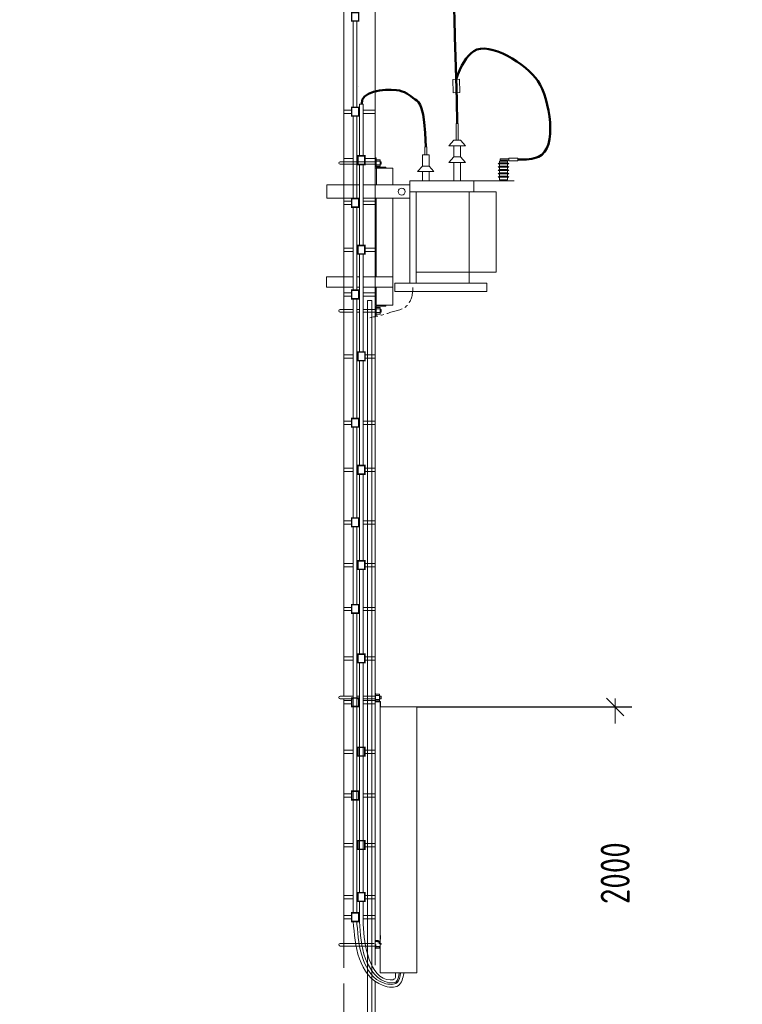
# Model space of a CAD drawing. Header units: millimetres. Extents: x 0 to 630, y 0 to 297.
# Tile 11 of 15: x 235 to 322, y 99 to 218. Entities that reach past the tile are written whole.
import ezdxf

# ---------------------------------------------------------------- set-up
doc = ezdxf.new("R2010")
doc.units = ezdxf.units.MM
for name, pattern in [('K5LT32805', [3.0480000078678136, 1.904999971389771, -0.3810000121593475, 0.3810000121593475, -0.3810000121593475]), ('K5LT32808', [0]), ('K5LT_BASIC', [0]), ('K5LT_THIN', [0]), ('K5LT_THIN_INCLUDED_TO_HATCHING', [0])]:
    doc.linetypes.add(name, pattern=pattern)
doc.layers.add('Системный слой', color=7, linetype='Continuous')
doc.styles.add('KDIMTEXTSTYLE', font='GOST_AU.SHX', dxfattribs={"width": 0.96, "oblique": 15, "height": 5})
doc.dimstyles.new('KDIMSTYLE (0.02)', dxfattribs={"dimtxt": 5, "dimasz": 1, "dimexe": 2, "dimexo": 0, "dimgap": 1, "dimtad": 1, "dimlfac": 50, "dimtxsty": 'KDIMTEXTSTYLE', "dimsah": 1, "dimcen": 0, "dimdle": 1, "dimadec": 0, "dimazin": 0, "dimtfac": 0.667, "dimtmove": 0, "dimatfit": 3, "dimfxl": 1, "dimtvp": 1, "dimtolj": 1, "dimtzin": 0, "dimarcsym": 0})

# ---------------------------------------------------------------- blocks, each defined once
blk = doc.blocks.new('KDIMARROW_03')
at = {"layer": 'Системный слой', "color": 0, "linetype": 'K5LT_THIN', "lineweight": 18}
for p, q in [((-1.060500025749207, -1.060500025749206), (1.060500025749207, 1.060500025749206)), ((0, 0), (-1, 0)), ((0, 0), (2, -2.449212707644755e-16))]:
    blk.add_line(p, q, dxfattribs=at)
blk = doc.blocks.new('U29')
at = {"layer": 'Системный слой', "color": 7, "linetype": 'K5LT_THIN', "lineweight": 18}
for p, q in [((277.4691509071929, 183.2167978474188), (277.9491509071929, 183.2167978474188)), ((277.4691509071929, 182.4167978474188), (277.4691509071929, 183.2167978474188)), ((277.9491509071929, 183.2167978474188), (277.9491509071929, 182.4167978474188)), ((277.9491509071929, 182.4167978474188), (277.4691509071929, 182.4167978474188))]:
    blk.add_line(p, q, dxfattribs=at)
blk = doc.blocks.new('U30')
at = {"layer": 'Системный слой', "color": 7, "linetype": 'K5LT_THIN', "lineweight": 18}
for p, q in [((277.4690026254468, 200.9940462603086), (277.9490026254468, 200.9940462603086)), ((277.4690026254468, 200.1940462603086), (277.4690026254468, 200.9940462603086)), ((277.9490026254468, 200.9940462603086), (277.9490026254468, 200.1940462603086)), ((277.9490026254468, 200.1940462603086), (277.4690026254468, 200.1940462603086))]:
    blk.add_line(p, q, dxfattribs=at)
blk = doc.blocks.new('U31')
at = {"layer": 'Системный слой', "color": 7, "linetype": 'K5LT_THIN', "lineweight": 18}
for p, q in [((277.3885420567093, 136.6830196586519), (277.8685420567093, 136.6830196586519)), ((277.3885420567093, 135.8830196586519), (277.3885420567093, 136.6830196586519)), ((277.8685420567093, 136.6830196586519), (277.8685420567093, 135.8830196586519)), ((277.8685420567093, 135.8830196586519), (277.3885420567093, 135.8830196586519))]:
    blk.add_line(p, q, dxfattribs=at)
blk = doc.blocks.new('U53')
at = {"layer": 'Системный слой', "color": 7, "linetype": 'K5LT_THIN', "lineweight": 18}
for p, q in [((287.4707950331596, 210.6683105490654), (286.6910953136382, 210.6466692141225)), ((286.6910953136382, 210.6466692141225), (286.7354877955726, 209.0472851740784)), ((287.5151875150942, 209.0689265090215), (287.4707950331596, 210.6683105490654)), ((286.7354877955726, 209.0472851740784), (287.5151875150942, 209.0689265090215))]:
    blk.add_line(p, q, dxfattribs=at)
blk = doc.blocks.new('U55')
at = {"layer": 'Системный слой', "color": 7, "linetype": 'K5LT_THIN_INCLUDED_TO_HATCHING', "lineweight": 18}
for p, q in [((276.9182124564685, 184.0382235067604), (276.4182124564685, 184.0382235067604)), ((276.4182124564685, 184.0382235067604), (276.4182124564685, 91.73822350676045)), ((276.9182124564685, 91.73822350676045), (276.9182124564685, 184.0382235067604)), ((276.4182124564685, 91.73822350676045), (276.9182124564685, 91.73822350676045))]:
    blk.add_line(p, q, dxfattribs=at)
blk = doc.blocks.new('U105')
at = {"layer": 'Системный слой', "color": 7, "linetype": 'K5LT_THIN', "lineweight": 18}
for p, q in [((293.4243735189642, 201.0845572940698), (292.3943735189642, 201.0845572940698)), ((292.3943735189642, 201.0845572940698), (292.3943735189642, 200.9445572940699)), ((292.3943735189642, 200.9445572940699), (293.4243735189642, 200.9445572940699)), ((293.4243735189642, 200.9445572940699), (293.4243735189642, 201.0845572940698))]:
    blk.add_line(p, q, dxfattribs=at)
blk = doc.blocks.new('U106')
at = {"layer": 'Системный слой', "color": 7, "linetype": 'K5LT_THIN', "lineweight": 18}
for p, q in [((294.4843735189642, 201.1645572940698), (293.4243735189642, 201.1645572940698)), ((293.4243735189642, 201.1645572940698), (293.4243735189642, 200.8645572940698)), ((293.4243735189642, 200.8645572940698), (294.4843735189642, 200.8645572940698)), ((294.4843735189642, 200.8645572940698), (294.4843735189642, 201.1645572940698))]:
    blk.add_line(p, q, dxfattribs=at)
blk = doc.blocks.new('U104')
at = {"layer": 'Системный слой', "color": 7, "linetype": 'K5LT_THIN', "lineweight": 18}
for p, q in [((292.1243735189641, 200.494422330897), (292.2943735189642, 200.6207958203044)), ((293.4243735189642, 200.494422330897), (292.1243735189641, 200.494422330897)), ((292.1243735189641, 200.0944223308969), (292.2943735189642, 200.2207958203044)), ((293.2543735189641, 200.8085900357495), (292.2943735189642, 200.8085900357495)), ((292.2943735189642, 200.8085900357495), (292.2943735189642, 200.6207958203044)), ((292.2943735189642, 200.6207958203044), (293.2543735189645, 200.6207958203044)), ((292.2943735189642, 200.494422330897), (292.2943735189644, 200.2207958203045)), ((292.2943735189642, 200.2207958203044), (293.2543735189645, 200.2207958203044)), ((293.1543735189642, 200.9445572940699), (292.3943735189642, 200.9445572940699)), ((292.3943735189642, 200.9445572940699), (292.3943735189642, 200.8085900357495)), ((293.1543735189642, 200.9445572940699), (293.1543735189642, 200.8085900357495)), ((293.2543735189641, 200.8085900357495), (293.2543735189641, 200.6207958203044)), ((293.4243735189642, 200.494422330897), (293.2543735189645, 200.6207958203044)), ((293.2543735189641, 200.494422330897), (293.2543735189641, 200.2207958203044)), ((293.4243735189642, 200.0944223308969), (293.2543735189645, 200.2207958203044)), ((293.4243735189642, 200.0944223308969), (292.1243735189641, 200.0944223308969)), ((292.1243735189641, 199.6944223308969), (292.2943735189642, 199.8207958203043)), ((293.4243735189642, 199.6944223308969), (292.1243735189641, 199.6944223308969)), ((292.1243735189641, 199.2944223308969), (292.2943735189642, 199.4207958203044)), ((293.4243735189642, 199.2944223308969), (292.1243735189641, 199.2944223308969)), ((292.2943735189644, 200.0944223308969), (292.2943735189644, 199.8207958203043)), ((292.2943735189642, 199.8207958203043), (293.2543735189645, 199.8207958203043)), ((292.2943735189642, 199.6944223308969), (292.2943735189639, 199.4207958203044)), ((292.2943735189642, 199.4207958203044), (293.2543735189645, 199.4207958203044)), ((292.2943735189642, 199.2944223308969), (292.2943735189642, 199.0207958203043)), ((293.2543735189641, 200.0944223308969), (293.2543735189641, 199.8207958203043)), ((293.4243735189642, 199.6944223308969), (293.2543735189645, 199.8207958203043)), ((293.2543735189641, 199.6944223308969), (293.2543735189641, 199.4207958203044)), ((293.4243735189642, 199.2944223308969), (293.2543735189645, 199.4207958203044)), ((293.2543735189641, 199.2944223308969), (293.2543735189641, 199.0207958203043)), ((292.1243735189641, 198.8944223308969), (292.2943735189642, 199.0207958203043)), ((293.4243735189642, 198.8944223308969), (292.1243735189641, 198.8944223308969)), ((292.2943735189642, 199.0207958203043), (293.2543735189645, 199.0207958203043)), ((292.2943735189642, 198.8944223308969), (292.2943735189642, 198.5805245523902)), ((293.2543735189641, 198.5805245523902), (292.2943735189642, 198.5805245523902)), ((292.3943735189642, 198.4445572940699), (292.3943735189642, 198.5805245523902)), ((293.1543735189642, 198.4445572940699), (293.1543735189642, 198.5805245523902)), ((293.4243735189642, 198.8944223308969), (293.2543735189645, 199.0207958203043)), ((293.2543735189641, 198.8944223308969), (293.2543735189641, 198.5805245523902)), ((293.5578286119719, 198.4135151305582), (293.5578286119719, 198.4335151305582))]:
    blk.add_line(p, q, dxfattribs=at)
at = {"layer": 'Системный слой'}
for name in ['U105', 'U106']:
    blk.add_blockref(name, (0, 0), dxfattribs=at)

msp = doc.modelspace()

# ---------------------------------------------------------------- linework, layer by layer
at = {"layer": 'Системный слой', "color": 7, "linetype": 'K5LT_THIN', "lineweight": 18}
for p, q in [((277.3536353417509, 222.1214080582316), (277.3517629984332, 217.0477520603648)), ((273.5492275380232, 217.0477520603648), (273.5492275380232, 218.9572214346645)), ((273.5492275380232, 214.063141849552), (273.5492275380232, 217.0477520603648)), ((274.7035480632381, 217.6754087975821), (274.703557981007, 207.2788099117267)), ((275.146675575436, 217.6754087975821), (275.1466497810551, 207.2788099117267)), ((277.3517629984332, 217.0477520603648), (277.3492275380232, 209.1588229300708)), ((274.7035458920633, 215.5746357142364), (274.703557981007, 207.2788099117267)), ((275.1466376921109, 215.5746358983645), (275.1466497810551, 207.2788099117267)), ((273.5492275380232, 208.813198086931), (273.5492275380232, 214.063141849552)), ((275.2686133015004, 209.8239830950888), (275.2686299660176, 209.8239830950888)), ((273.5492275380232, 209.1588229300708), (273.5492275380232, 205.5633223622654)), ((275.1466682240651, 208.5639830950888), (275.1466479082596, 208.5639830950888)), ((277.3492275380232, 209.1588229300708), (277.3492275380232, 205.8833223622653)), ((275.4492275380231, 207.6878524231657), (275.4492275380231, 201.45098737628)), ((275.8905184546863, 207.6878524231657), (275.8905437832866, 201.45098737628)), ((273.5492275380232, 206.9589830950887), (274.5136353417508, 206.9589830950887)), ((273.5492275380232, 206.5589830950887), (274.5136353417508, 206.5589830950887)), ((273.5492275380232, 205.8833223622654), (273.5492275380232, 206.3779325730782)), ((274.7035579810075, 205.5793728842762), (274.7035579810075, 206.249663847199)), ((275.1466497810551, 205.5722698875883), (275.1466798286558, 206.259372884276)), ((275.3601592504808, 206.9589830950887), (275.4474239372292, 206.9589830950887)), ((275.3601592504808, 206.5589830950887), (275.4474256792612, 206.5589830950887)), ((275.8905174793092, 206.9589830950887), (277.3492275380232, 206.9589830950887)), ((275.8905191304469, 206.5589830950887), (277.3492275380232, 206.5589830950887)), ((277.3492275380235, 137.6079325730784), (277.3492275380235, 206.3879325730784)), ((273.5492275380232, 147.2961361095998), (273.5492275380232, 205.5633223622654)), ((273.5492275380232, 205.1179325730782), (273.5492275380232, 205.5633223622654)), ((274.7035579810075, 205.5793728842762), (274.7035579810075, 196.3193728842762)), ((275.1466497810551, 196.3122698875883), (275.1466497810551, 205.5722698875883)), ((287.0925904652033, 203.3445572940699), (287.0925904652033, 205.3445572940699)), ((287.0925904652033, 205.3445572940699), (287.3325904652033, 205.3445572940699)), ((287.3325904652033, 205.3445572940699), (287.3325904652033, 203.3445572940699)), ((286.8125904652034, 203.3445572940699), (286.2125904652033, 202.6741333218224)), ((286.2125904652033, 202.6741333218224), (288.2125904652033, 202.6741333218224)), ((286.8125904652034, 203.3445572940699), (287.6125904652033, 203.3445572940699)), ((286.8125904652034, 201.3445572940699), (286.8125904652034, 202.6741333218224)), ((287.6125904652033, 203.3445572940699), (288.2125904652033, 202.6741333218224)), ((287.6125904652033, 201.3445572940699), (287.6125904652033, 202.6741333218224)), ((283.0125904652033, 201.5593453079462), (283.8125904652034, 201.5593453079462)), ((283.0125904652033, 200.2297692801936), (283.0125904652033, 201.5593453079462)), ((283.5325904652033, 202.5593453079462), (283.2925904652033, 202.5593453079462)), ((283.2925904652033, 201.5593453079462), (283.2925904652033, 202.5593453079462)), ((283.5325904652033, 202.5593453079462), (283.5325904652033, 201.5593453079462)), ((283.8125904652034, 200.2297692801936), (283.8125904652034, 201.5593453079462)), ((273.1031711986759, 200.7540462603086), (277.3492275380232, 200.7540462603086)), ((277.3492275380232, 200.4340462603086), (273.1031711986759, 200.4340462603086)), ((273.5492275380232, 201.1171881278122), (274.7036987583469, 201.1171881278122)), ((273.5492275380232, 200.7171881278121), (274.7037005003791, 200.7171881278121)), ((275.1467905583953, 201.1171881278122), (275.2390122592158, 201.1171881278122)), ((275.1467923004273, 200.7171881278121), (275.239012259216, 200.7171881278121)), ((275.4473590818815, 190.6746042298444), (275.4473590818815, 200.4146042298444)), ((275.4474516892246, 200.4168111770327), (275.4474573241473, 199.1229377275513)), ((275.8905437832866, 200.4168111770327), (275.8905491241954, 190.6746042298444)), ((276.0855361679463, 201.1171881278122), (277.3491926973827, 201.1171881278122)), ((276.0855361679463, 200.7171881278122), (277.3491926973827, 200.7171881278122)), ((277.4692275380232, 201.2314080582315), (277.3492275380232, 201.2314080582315)), ((277.4692275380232, 200.0914080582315), (277.4692275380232, 201.2314080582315)), ((277.4696881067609, 200.82110744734), (277.9490026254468, 200.82110744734)), ((277.4696881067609, 200.3669850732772), (277.9490026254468, 200.3669850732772)), ((277.9490026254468, 200.7540462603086), (278.0631711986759, 200.7540462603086)), ((278.0631711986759, 200.4340462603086), (277.9490026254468, 200.4340462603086)), ((278.0631711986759, 200.7540462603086), (278.0631711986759, 200.4340462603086)), ((283.0125904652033, 200.2297692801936), (282.4125904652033, 199.5593453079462)), ((283.0125904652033, 200.2297692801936), (283.8125904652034, 200.2297692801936)), ((283.8125904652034, 200.2297692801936), (284.4125904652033, 199.5593453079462)), ((286.8125904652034, 201.3445572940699), (286.2125904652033, 200.6741333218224)), ((286.2125904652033, 200.6741333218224), (288.2125904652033, 200.6741333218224)), ((286.8125904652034, 201.3445572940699), (287.6125904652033, 201.3445572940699)), ((286.8125904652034, 198.4445572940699), (286.812590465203, 200.6741333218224)), ((287.6125904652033, 201.3445572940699), (288.2125904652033, 200.6741333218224)), ((287.6125904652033, 198.4445572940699), (287.612590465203, 200.6741333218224)), ((277.3492275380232, 199.9714080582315), (278.6092275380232, 199.9714080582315)), ((278.6092275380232, 200.0914080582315), (277.4692275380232, 200.0914080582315)), ((277.4711947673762, 199.9714080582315), (279.4711947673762, 199.9714080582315)), ((277.4767948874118, 199.9730067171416), (277.4767948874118, 197.9630067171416)), ((278.6092275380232, 199.9714080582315), (278.6092275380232, 200.0914080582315)), ((279.4711947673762, 199.9714080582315), (279.4711947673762, 197.9714080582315)), ((282.4125904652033, 199.5593453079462), (284.4125904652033, 199.5593453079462)), ((283.0125904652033, 198.4445572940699), (283.0125904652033, 199.5593453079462)), ((283.8125904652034, 198.4445572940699), (283.8125904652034, 199.5593453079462)), ((271.5138440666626, 197.9714080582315), (274.7035227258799, 197.9714080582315)), ((271.5138440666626, 196.3714080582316), (271.5138440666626, 197.9714080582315)), ((274.7035227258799, 197.9714080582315), (275.4474071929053, 197.9714080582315)), ((275.8904989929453, 197.9714080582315), (281.5138440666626, 197.9714080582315)), ((281.5138440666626, 198.4445572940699), (294.0725904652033, 198.4445572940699)), ((281.5138440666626, 186.1445572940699), (281.5138440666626, 198.4445572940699)), ((281.5138440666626, 197.9714080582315), (281.5138440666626, 196.3714080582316)), ((283.0125904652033, 198.4445572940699), (283.8125904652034, 198.4445572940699)), ((287.6125904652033, 198.4445572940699), (286.8125904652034, 198.4445572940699)), ((289.2125904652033, 198.4445572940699), (289.2125904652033, 197.1445572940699)), ((281.5138440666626, 197.1445572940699), (291.8938440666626, 197.1445572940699)), ((282.2860133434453, 186.1445572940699), (282.2860133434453, 197.1445572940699)), ((288.6351800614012, 186.1445572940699), (288.6351800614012, 197.1445572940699)), ((291.8938440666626, 187.4721219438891), (291.8938440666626, 197.1445572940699)), ((274.7035296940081, 196.3714080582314), (271.5138440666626, 196.3714080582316)), ((273.5492275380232, 195.9874129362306), (274.5136353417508, 195.9874129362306)), ((273.5492275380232, 195.5874129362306), (274.5136353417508, 195.5874129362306)), ((275.4474071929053, 196.3714080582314), (274.7035296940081, 196.3714080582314)), ((275.3601592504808, 195.9874129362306), (275.4474239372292, 195.9874129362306)), ((275.3601592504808, 195.5874129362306), (275.4474256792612, 195.5874129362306)), ((281.5138440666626, 196.3714080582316), (275.8904989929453, 196.3714080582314)), ((275.8905174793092, 195.9874129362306), (277.3492275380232, 195.9874129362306)), ((275.8905191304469, 195.5874129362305), (277.3492275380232, 195.5874129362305)), ((277.4711947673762, 186.9379611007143), (277.4711947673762, 196.3714080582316)), ((279.4711947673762, 196.3714080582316), (279.4711947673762, 183.4714080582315)), ((274.703557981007, 195.2744869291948), (274.7035942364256, 191.8896299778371)), ((275.1466497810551, 195.2744869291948), (275.1466860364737, 191.8896299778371)), ((274.7035942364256, 191.8896299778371), (274.7036098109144, 185.2916039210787)), ((275.1466860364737, 191.8896299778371), (275.1467023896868, 185.2916039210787)), ((273.5492275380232, 190.3408049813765), (274.7036987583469, 190.3408049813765)), ((273.5492275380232, 189.9408049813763), (274.7037005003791, 189.9408049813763)), ((275.1467905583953, 190.3408049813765), (275.2390122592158, 190.3408049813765)), ((275.1467923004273, 189.9408049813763), (275.239012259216, 189.9408049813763)), ((275.4473590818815, 189.640428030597), (275.4473876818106, 177.8544869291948)), ((275.4474516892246, 189.640428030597), (275.4474573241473, 188.3465545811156)), ((275.8904508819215, 189.640428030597), (275.890479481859, 177.8544869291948)), ((275.8905437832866, 189.640428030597), (275.8905491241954, 188.3465545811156)), ((276.0855361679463, 190.3408049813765), (277.3491926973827, 190.3408049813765)), ((276.0855361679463, 189.9408049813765), (277.3491926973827, 189.9408049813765)), ((282.2860133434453, 187.4721219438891), (291.8938440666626, 187.4721219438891)), ((271.4711947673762, 186.9014080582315), (274.7035461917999, 186.9014080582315)), ((271.4711947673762, 185.6414080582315), (271.4711947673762, 186.9014080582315)), ((275.1466804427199, 186.9014080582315), (275.4473939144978, 186.9014080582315)), ((275.8904839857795, 186.9014080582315), (279.4711947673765, 186.9014080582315)), ((279.4711947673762, 186.9014080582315), (279.4711947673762, 185.6414080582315)), ((279.6938440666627, 186.1445572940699), (290.7548665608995, 186.1445572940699)), ((279.6938440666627, 186.1445572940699), (290.7548665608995, 186.1445572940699)), ((279.6938440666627, 185.1445572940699), (279.6938440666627, 186.1445572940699)), ((290.7548665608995, 185.1445572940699), (290.7548665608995, 186.1445572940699)), ((274.7035464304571, 185.6414080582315), (271.4711947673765, 185.6414080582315)), ((273.5492275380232, 184.966746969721), (274.5136353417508, 184.966746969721)), ((275.4474044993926, 185.6414080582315), (275.1466798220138, 185.6414080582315)), ((275.3601592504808, 184.966746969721), (275.4474239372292, 184.966746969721)), ((279.4711947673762, 185.6414080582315), (275.8904962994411, 185.6414080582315)), ((275.8905174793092, 184.966746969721), (277.3492275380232, 184.966746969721)), ((277.4711947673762, 185.6414080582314), (277.4711947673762, 183.4714080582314)), ((279.6938440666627, 185.1445572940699), (290.7548665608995, 185.1445572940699)), ((273.5492275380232, 184.5667469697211), (274.5136353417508, 184.5667469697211)), ((274.7036122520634, 184.2574277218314), (274.7036290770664, 177.1296299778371)), ((275.1467049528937, 184.2574277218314), (275.1467226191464, 177.1296299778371)), ((275.3601592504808, 184.5667469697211), (275.4474256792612, 184.5667469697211)), ((275.8905191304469, 184.566746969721), (277.3492275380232, 184.566746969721)), ((273.1031397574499, 182.9767978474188), (274.7035463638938, 182.9767978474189)), ((274.7035466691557, 182.6567978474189), (273.1031397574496, 182.6567978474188)), ((275.1466798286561, 182.9767978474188), (275.4492275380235, 182.9767978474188)), ((275.4492275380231, 182.6567978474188), (275.1466812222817, 182.6567978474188)), ((275.8904839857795, 182.9767978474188), (277.3525372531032, 182.9767978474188)), ((277.3524344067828, 182.6567978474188), (275.8904839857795, 182.6567978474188)), ((277.3492275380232, 183.4714080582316), (278.6092275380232, 183.4714080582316)), ((277.4692275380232, 183.3514080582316), (277.4692275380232, 182.2114080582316)), ((278.6092275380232, 183.3514080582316), (277.4692275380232, 183.3514080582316)), ((277.4698363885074, 183.0438590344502), (277.9491509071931, 183.0438590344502)), ((277.4698363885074, 182.5897366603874), (277.9491509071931, 182.5897366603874)), ((279.4711947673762, 183.4714080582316), (277.4711947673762, 183.4714080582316)), ((277.9491509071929, 182.9767978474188), (278.0631397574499, 182.9767978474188)), ((278.0631397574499, 182.6567978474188), (277.9491509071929, 182.6567978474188)), ((278.0631397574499, 182.9767978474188), (278.0631397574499, 182.6567978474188)), ((278.6092275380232, 183.4714080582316), (278.6092275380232, 183.3514080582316)), ((277.4692275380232, 182.2114080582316), (277.3492275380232, 182.2114080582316)), ((273.5492275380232, 177.5296299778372), (274.7036274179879, 177.5296299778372)), ((273.5492275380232, 177.1296299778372), (274.703629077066, 177.1296299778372)), ((274.7036308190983, 177.1296299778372), (274.7036625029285, 169.8544869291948)), ((275.1467208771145, 177.5296299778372), (275.2551240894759, 177.5296299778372)), ((275.1467226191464, 177.1296299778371), (275.1467543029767, 169.8544869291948)), ((275.1467226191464, 177.1296299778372), (275.2551240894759, 177.1296299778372)), ((275.4473921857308, 176.8203107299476), (275.4474239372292, 169.5296299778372)), ((275.8904839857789, 176.8203107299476), (275.8905157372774, 169.5296299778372)), ((276.1016479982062, 177.5296299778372), (277.3492275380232, 177.5296299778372)), ((276.1016479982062, 177.1296299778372), (277.3492275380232, 177.1296299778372)), ((273.5492275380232, 169.5296299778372), (274.5136353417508, 169.5296299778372)), ((275.3601592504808, 169.5296299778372), (275.4474239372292, 169.5296299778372)), ((275.4474239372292, 169.5296299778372), (275.4474471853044, 164.1914788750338)), ((275.8905174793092, 169.5296299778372), (275.8905395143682, 164.1914788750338)), ((275.8905174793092, 169.5296299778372), (277.3492275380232, 169.5296299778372)), ((273.5492275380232, 169.1296299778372), (274.5136353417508, 169.1296299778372)), ((274.7036670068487, 168.8203107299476), (274.7036987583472, 161.5296299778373)), ((275.1467588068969, 168.8203107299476), (275.1467905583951, 161.5296299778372)), ((275.3601592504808, 169.1296299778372), (275.4474256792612, 169.1296299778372)), ((275.8905191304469, 169.1296299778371), (277.3492275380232, 169.1296299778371)), ((273.5492275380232, 163.857679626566), (274.7036987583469, 163.857679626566)), ((275.1467905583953, 163.857679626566), (275.2390122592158, 163.857679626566)), ((276.0855361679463, 163.857679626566), (277.3491926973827, 163.857679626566)), ((273.5492275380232, 163.4576796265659), (274.7037005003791, 163.4576796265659)), ((275.1467923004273, 163.4576796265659), (275.239012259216, 163.4576796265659)), ((275.4474516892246, 163.1573026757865), (275.4474573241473, 161.863429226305)), ((275.8905437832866, 163.1573026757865), (275.8905491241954, 161.863429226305)), ((276.0855361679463, 163.4576796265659), (277.3491926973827, 163.4576796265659)), ((274.7036987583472, 161.5296299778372), (274.7037146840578, 157.8728175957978)), ((275.1467905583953, 161.5296299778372), (275.1468064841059, 157.8728175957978)), ((275.4474573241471, 161.863429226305), (275.4474816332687, 156.2816440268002)), ((275.8905491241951, 161.863429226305), (275.8905734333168, 156.2816440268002)), ((273.5492275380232, 157.5479606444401), (274.5136353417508, 157.5479606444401)), ((273.5492275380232, 157.1479606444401), (274.5136353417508, 157.1479606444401)), ((274.7037191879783, 156.8386413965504), (274.7037321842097, 153.8544869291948)), ((275.1468109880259, 156.8386413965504), (275.1468239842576, 153.8544869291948)), ((275.3601592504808, 157.5479606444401), (275.4474239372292, 157.5479606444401)), ((275.3601592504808, 157.1479606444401), (275.4474256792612, 157.1479606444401)), ((275.8905174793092, 157.5479606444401), (277.3492275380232, 157.5479606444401)), ((275.8905191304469, 157.14796064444), (277.3492275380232, 157.14796064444)), ((275.4474816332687, 156.2816440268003), (275.4474816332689, 152.7287108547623)), ((275.8905734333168, 156.2816440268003), (275.8905734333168, 152.7216440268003)), ((274.7037321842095, 153.8544869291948), (274.7037321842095, 147.4544869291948)), ((275.1468239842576, 153.8544869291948), (275.1468239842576, 147.4544869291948)), ((273.5492275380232, 152.3949116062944), (274.7036987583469, 152.3949116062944)), ((273.5492275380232, 151.9949116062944), (274.7037005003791, 151.9949116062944)), ((275.1467905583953, 152.3949116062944), (275.2390122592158, 152.3949116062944)), ((275.1467923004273, 151.9949116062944), (275.239012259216, 151.9949116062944)), ((275.4474516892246, 151.6945346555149), (275.4474573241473, 150.4006612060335)), ((275.8905437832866, 151.6945346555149), (275.8905491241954, 150.4006612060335)), ((276.0855361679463, 152.3949116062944), (277.3491926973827, 152.3949116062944)), ((276.0855361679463, 151.9949116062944), (277.3491926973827, 151.9949116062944)), ((275.4474573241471, 150.4006612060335), (275.4474573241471, 141.5006612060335)), ((275.8905491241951, 150.4006612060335), (275.8905491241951, 141.5006612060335)), ((273.5492275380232, 137.6079325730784), (273.5492275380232, 147.2961361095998)), ((273.5492275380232, 147.1296217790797), (274.5136353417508, 147.1296217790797)), ((275.3601592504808, 147.1296217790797), (275.4474239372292, 147.1296217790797)), ((275.8905174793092, 147.1296217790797), (277.3492275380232, 147.1296217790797)), ((273.5492275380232, 146.7296217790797), (274.5136353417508, 146.7296217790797)), ((274.7035579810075, 110.3657829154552), (274.7035579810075, 146.4257829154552)), ((275.1466497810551, 146.42030253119), (275.1466497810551, 110.3657829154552)), ((275.3601592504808, 146.7296217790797), (275.4474256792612, 146.7296217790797)), ((275.8905191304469, 146.7296217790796), (277.3492275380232, 146.7296217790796)), ((273.5492275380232, 141.1695133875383), (274.7036987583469, 141.1695133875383)), ((275.1467905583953, 141.1695133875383), (275.2390122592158, 141.1695133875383)), ((276.0855361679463, 141.1695133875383), (277.3491926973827, 141.1695133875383)), ((273.5492275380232, 140.7695133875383), (274.7037005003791, 140.7695133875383)), ((275.1467923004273, 140.7695133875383), (275.239012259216, 140.7695133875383)), ((275.4474516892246, 140.4691364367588), (275.4474573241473, 139.1752629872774)), ((275.8905437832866, 140.4691364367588), (275.8905491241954, 139.1752629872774)), ((276.0855361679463, 140.7695133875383), (277.3491926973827, 140.7695133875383)), ((275.4474573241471, 139.1752629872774), (275.4474573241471, 112.7952629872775)), ((275.8905491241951, 139.1752629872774), (275.8905491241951, 112.7952629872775)), ((273.5492275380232, 136.4430196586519), (273.5492275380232, 137.6079325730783)), ((277.3492275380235, 137.6079325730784), (277.3492275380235, 104.0794356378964)), ((274.7035579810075, 136.4430196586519), (273.1203930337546, 136.4430196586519)), ((275.4474573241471, 136.4430196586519), (275.1466497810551, 136.4430196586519)), ((277.3492275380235, 136.4430196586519), (275.8905491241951, 136.4430196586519)), ((277.3892275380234, 136.7839830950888), (277.3492275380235, 136.7839830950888)), ((277.3492275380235, 136.3839830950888), (277.3492275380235, 135.7439830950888)), ((277.3892275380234, 135.7839830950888), (277.3892275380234, 136.7839830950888)), ((277.3892275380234, 136.5100808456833), (277.8685420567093, 136.5100808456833)), ((277.8685420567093, 136.4430196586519), (278.0085420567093, 136.4430196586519)), ((278.0085420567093, 136.4430196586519), (278.0590178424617, 136.3930196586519)), ((278.0085420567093, 136.4430196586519), (278.0085420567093, 136.1230196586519)), ((278.059017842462, 136.3930196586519), (278.059017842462, 136.1730196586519)), ((274.7035579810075, 136.1230196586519), (273.1203930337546, 136.1230196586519)), ((273.5492275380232, 110.9182068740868), (273.5492275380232, 136.123019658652)), ((273.5492275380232, 135.9042235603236), (274.5136353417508, 135.9042235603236)), ((273.5492275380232, 135.7839830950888), (273.5492275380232, 135.7439830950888)), ((273.5492275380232, 135.5042235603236), (274.5136353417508, 135.5042235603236)), ((275.4474573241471, 136.1230196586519), (275.1466497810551, 136.1230196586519)), ((275.3601592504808, 135.9042235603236), (275.4474239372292, 135.9042235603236)), ((275.3601592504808, 135.5042235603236), (275.4474256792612, 135.5042235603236)), ((275.8905174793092, 135.9042235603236), (277.3492275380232, 135.9042235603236)), ((275.8905191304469, 135.5042235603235), (277.3492275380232, 135.5042235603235)), ((277.3492275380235, 136.1230196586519), (275.8905491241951, 136.1230196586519)), ((277.3492275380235, 135.7439830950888), (277.9492275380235, 135.7439830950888)), ((277.3892275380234, 136.0559584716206), (277.8685420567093, 136.0559584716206)), ((277.9892275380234, 135.7839830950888), (277.3892275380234, 135.7839830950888)), ((277.8685420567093, 136.1230196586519), (278.0085420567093, 136.1230196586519)), ((277.9492275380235, 135.7439830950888), (277.9492275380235, 135.1439830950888)), ((277.9492275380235, 135.1439830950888), (282.3492275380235, 135.1439830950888)), ((277.9492275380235, 103.1439830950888), (277.9492275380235, 135.1439830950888)), ((277.9492275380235, 135.1439830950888), (277.9892275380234, 135.1439830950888)), ((277.9892275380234, 135.1439830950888), (277.9892275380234, 135.7839830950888)), ((278.0085420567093, 136.1230196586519), (278.0590178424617, 136.1730196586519)), ((282.3492275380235, 135.1439830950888), (282.3492275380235, 103.1439830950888)), ((273.5492275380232, 129.9441151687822), (274.7036987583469, 129.9441151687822)), ((273.5492275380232, 129.5441151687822), (274.7037005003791, 129.5441151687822)), ((275.1467905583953, 129.9441151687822), (275.2390122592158, 129.9441151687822)), ((275.1467923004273, 129.5441151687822), (275.239012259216, 129.5441151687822)), ((276.0855361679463, 129.9441151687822), (277.3491926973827, 129.9441151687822)), ((276.0855361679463, 129.5441151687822), (277.3491926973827, 129.5441151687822)), ((273.5492275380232, 124.6788253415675), (274.5136353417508, 124.6788253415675)), ((275.3601592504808, 124.6788253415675), (275.4474239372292, 124.6788253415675)), ((275.8905174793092, 124.6788253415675), (277.3492275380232, 124.6788253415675)), ((273.5492275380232, 124.2788253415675), (274.5136353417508, 124.2788253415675)), ((275.3601592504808, 124.2788253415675), (275.4474256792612, 124.2788253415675)), ((275.8905191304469, 124.2788253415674), (277.3492275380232, 124.2788253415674)), ((273.5492275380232, 118.7187169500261), (274.7036987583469, 118.7187169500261)), ((275.1467905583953, 118.7187169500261), (275.2390122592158, 118.7187169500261)), ((276.0855361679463, 118.7187169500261), (277.3491926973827, 118.7187169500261)), ((273.5492275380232, 118.318716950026), (274.7037005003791, 118.318716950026)), ((275.1467923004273, 118.318716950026), (275.239012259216, 118.318716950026)), ((276.0855361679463, 118.3187169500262), (277.3491926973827, 118.3187169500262)), ((273.5492275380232, 112.4680798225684), (274.7037230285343, 112.4680807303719)), ((273.5492275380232, 112.0680798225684), (274.7037247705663, 112.0680807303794)), ((275.1468148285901, 112.4680789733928), (275.2390360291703, 112.4680792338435)), ((275.1468165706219, 112.0680789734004), (275.2390360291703, 112.0680792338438)), ((275.4474861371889, 111.7587638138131), (275.4474936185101, 110.0409259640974)), ((275.890577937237, 111.7587638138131), (275.8905854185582, 110.0409259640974)), ((276.0855599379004, 112.4680798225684), (277.3492275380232, 112.4680798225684)), ((276.0855599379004, 112.0680798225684), (277.3492275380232, 112.0680798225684)), ((273.5492275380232, 103.7594356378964), (273.5492275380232, 110.9182068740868)), ((273.5492275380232, 110.0409259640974), (274.4952760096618, 110.0409259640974)), ((273.5492275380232, 109.6409259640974), (274.4952760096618, 109.6409259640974)), ((274.7037366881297, 109.3316067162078), (274.7037367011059, 109.3286271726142)), ((275.1468284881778, 109.3316067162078), (275.1468298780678, 109.0124645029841)), ((275.3417999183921, 110.0409259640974), (275.4474936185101, 110.0409259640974)), ((275.3417999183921, 109.6409259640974), (275.4474953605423, 109.6409259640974)), ((275.4474936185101, 110.0409259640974), (275.4474967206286, 109.3286271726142)), ((275.8905854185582, 110.0409259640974), (277.3492275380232, 110.0409259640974)), ((275.8905871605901, 110.0409259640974), (275.8905898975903, 109.0124645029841)), ((275.890588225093, 109.6409259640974), (277.3492275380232, 109.6409259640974)), ((273.5492275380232, 106.6971237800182), (273.5492275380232, 108.262642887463)), ((277.3492275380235, 108.582642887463), (277.3492275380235, 107.8538670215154)), ((277.2253775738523, 106.6971237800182), (273.1203930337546, 106.6971237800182)), ((273.5492275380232, 107.0471903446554), (273.5492275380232, 107.0071903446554)), ((277.3492275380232, 106.9840678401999), (277.3492275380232, 107.3790604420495)), ((277.3492275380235, 107.3790604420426), (277.3492275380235, 106.9840678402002)), ((277.3492275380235, 107.0471903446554), (277.713467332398, 107.0471903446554)), ((277.3892275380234, 107.0071903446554), (277.3892275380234, 106.9520179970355)), ((277.7653440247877, 107.0071903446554), (277.3892275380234, 107.0071903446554)), ((277.652750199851, 106.7641849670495), (277.8685420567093, 106.7641849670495)), ((277.8685420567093, 106.6971237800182), (278.0085420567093, 106.6971237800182)), ((277.9492275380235, 107.6471903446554), (277.9892275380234, 107.6471903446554)), ((277.9492275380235, 107.2159200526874), (277.9492275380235, 107.6471903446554)), ((277.9892275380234, 107.6471903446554), (277.9892275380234, 107.1855936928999)), ((278.0085420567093, 106.6971237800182), (278.0590178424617, 106.6471237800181)), ((278.0085420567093, 106.6971237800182), (278.0085420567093, 106.5667368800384)), ((278.059017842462, 106.6471237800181), (278.059017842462, 106.5433104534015)), ((277.3492275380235, 106.3771237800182), (273.1203930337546, 106.3771237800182)), ((277.3892275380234, 106.0471903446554), (277.3492275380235, 106.0471903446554)), ((277.3892275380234, 106.5790058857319), (277.3892275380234, 106.0471903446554)), ((277.3892275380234, 106.5790058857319), (277.3892275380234, 106.4071903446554)), ((277.3892275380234, 106.3100625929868), (277.8685420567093, 106.3100625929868)), ((282.3492275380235, 103.1439830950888), (277.9492275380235, 103.1439830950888)), ((277.3492275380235, 102.1034826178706), (277.3492275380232, 95.14398309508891)), ((273.5492275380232, 95.14398309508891), (273.5492275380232, 101.8739165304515))]:
    msp.add_line(p, q, dxfattribs=at)
at = {"layer": 'Системный слой', "color": 7, "linetype": 'K5LT_THIN_INCLUDED_TO_HATCHING', "lineweight": 18}
msp.add_line((275.4492275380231, 207.6878524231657), (275.8905184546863, 207.6878524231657), dxfattribs=at)
at = {"layer": 'Системный слой', "color": 7, "linetype": 'K5LT_THIN', "const_width": 0.18}
for points in [[(274.5018298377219, 218.7095849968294), (275.3483537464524, 218.7095849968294), (275.3483537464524, 217.6754087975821), (274.5018298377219, 217.6754087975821)], [(274.5136353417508, 207.2838400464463), (275.3601592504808, 207.2838400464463), (275.3601592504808, 206.249663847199), (274.5136353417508, 206.249663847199)], [(276.0855361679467, 200.4146042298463), (276.0855361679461, 201.45098737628), (275.2390122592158, 201.45098737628), (275.2390122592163, 200.4146042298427)], [(274.5136353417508, 196.3122698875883), (275.3601592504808, 196.3122698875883), (275.3601592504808, 195.278093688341), (274.5136353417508, 195.278093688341)], [(275.2390122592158, 190.6746042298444), (276.0855361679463, 190.6746042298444), (276.0855361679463, 189.640428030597), (275.2390122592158, 189.640428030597)], [(274.5136353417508, 185.2916039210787), (275.3601592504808, 185.2916039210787), (275.3601592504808, 184.2574277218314), (274.5136353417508, 184.2574277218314)], [(275.2551240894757, 177.8544869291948), (276.1016479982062, 177.8544869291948), (276.1016479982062, 176.8203107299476), (275.2551240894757, 176.8203107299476)], [(274.5136353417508, 169.8544869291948), (275.3601592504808, 169.8544869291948), (275.3601592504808, 168.8203107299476), (274.5136353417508, 168.8203107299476)], [(275.2390122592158, 164.1914788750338), (276.0855361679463, 164.1914788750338), (276.0855361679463, 163.1573026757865), (275.2390122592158, 163.1573026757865)], [(274.5136353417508, 157.8728175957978), (275.3601592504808, 157.8728175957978), (275.3601592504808, 156.8386413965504), (274.5136353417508, 156.8386413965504)], [(275.2390122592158, 152.7287108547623), (276.0855361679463, 152.7287108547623), (276.0855361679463, 151.6945346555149), (275.2390122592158, 151.6945346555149)], [(274.5136353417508, 147.4544787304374), (275.3601592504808, 147.4544787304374), (275.3601592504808, 146.42030253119), (274.5136353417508, 146.42030253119)], [(275.2390122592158, 141.5033126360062), (276.0855361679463, 141.5033126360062), (276.0855361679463, 140.4691364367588), (275.2390122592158, 140.4691364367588)], [(274.5136353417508, 136.2290805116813), (275.3601592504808, 136.2290805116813), (275.3601592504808, 135.1949043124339), (274.5136353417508, 135.1949043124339)], [(275.2390122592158, 130.2779144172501), (276.0855361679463, 130.2779144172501), (276.0855361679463, 129.2437382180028), (275.2390122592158, 129.2437382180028)], [(274.5136353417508, 125.0036822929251), (275.3601592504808, 125.0036822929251), (275.3601592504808, 123.9695060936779), (274.5136353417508, 123.9695060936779)], [(275.2390122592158, 119.052516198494), (276.0855361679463, 119.052516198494), (276.0855361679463, 118.0183399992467), (275.2390122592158, 118.0183399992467)], [(275.2390360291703, 112.7929400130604), (276.0855599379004, 112.7929400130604), (276.0855599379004, 111.7587638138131), (275.2390360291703, 111.7587638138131)], [(274.4952760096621, 110.365782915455), (275.3417999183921, 110.365782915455), (275.3417999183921, 109.3316067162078), (274.4952760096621, 109.3316067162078)]]:
    msp.add_lwpolyline(points, close=True, dxfattribs=at)
for points in [[(277.8685420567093, 106.3100625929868), (277.8685420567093, 106.1371237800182), (277.3885420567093, 106.1371237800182), (277.3885420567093, 106.5794742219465)], [(277.4082468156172, 106.9371237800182), (277.8685420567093, 106.9371237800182), (277.8685420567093, 106.6374369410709)]]:
    msp.add_lwpolyline(points, dxfattribs=at)
at = {"layer": 'Системный слой', "color": 166, "linetype": 'K5LT32808', "lineweight": 20, "true_color": 0x001f7f}
msp.add_circle((280.532829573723, 197.1544394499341), 0.42, dxfattribs=at)
at = {"layer": 'Системный слой', "color": 7, "linetype": 'K5LT_THIN', "lineweight": 18}
for centre in [(273.1031711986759, 200.5940462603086), (273.1031397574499, 182.8167978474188), (273.1203930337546, 136.2830196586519), (273.1203930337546, 106.5371237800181)]:
    msp.add_arc(centre, 0.16, 90, 270, dxfattribs=at)
at = {"layer": 'Системный слой', "color": 7, "linetype": 'K5LT_BASIC', "lineweight": 50}
for points, knots in [([(282.2179728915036, 245.998983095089), (283.2577426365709, 244.1754216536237), (283.8125904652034, 243.4176750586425), (286.5269101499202, 236.4012301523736), (287.2125904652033, 205.3445572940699)], [0, 0, 0, 0, 247.6528268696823, 418.0154081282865, 418.0154081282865, 418.0154081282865, 418.0154081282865]), ([(294.4843735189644, 201.0145572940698), (295.5073795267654, 200.9643481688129), (296.3461035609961, 201.0743481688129), (297.000545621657, 201.3445572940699), (299.3520821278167, 202.3154707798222), (298.3555371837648, 208.3301368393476), (296.9173423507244, 210.4626944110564), (295.5759926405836, 212.4516498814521), (291.0580796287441, 215.3100358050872), (289.2125904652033, 214.063141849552), (288.3407304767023, 213.4740747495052), (287.630182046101, 212.3388574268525), (287.0809451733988, 210.657489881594)], [0, 0, 0, 0, 1, 1, 1, 2, 2, 2, 3, 3, 3, 4, 4, 4, 4]), ([(283.4125904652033, 202.5593453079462), (283.2925904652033, 207.521072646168), (281.5138440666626, 208.5639830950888), (280.532829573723, 209.8239830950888), (275.4492275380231, 209.1588229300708), (275.7220830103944, 207.6878524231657)], [0, 0, 0, 0, 117.7606696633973, 323.1855692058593, 606.418347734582, 606.418347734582, 606.418347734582, 606.418347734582])]:
    msp.add_open_spline(points, degree=3, knots=knots, dxfattribs=at)
at = {"layer": 'Системный слой', "color": 7, "linetype": 'K5LT32805', "lineweight": 18}
msp.add_open_spline([(281.8690543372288, 185.6055287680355), (281.866177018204, 184.6757660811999), (281.6361452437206, 183.9569167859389), (281.1789590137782, 183.4489808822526), (280.690572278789, 182.9063810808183), (279.7014381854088, 182.7907606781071), (278.9361492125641, 182.5432307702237), (278.2047020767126, 182.3066468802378), (277.4570988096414, 182.11974606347), (276.6933394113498, 181.9825283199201)], degree=3, knots=[0, 0, 0, 0, 1, 1, 1, 2, 2, 2, 3, 3, 3, 3], dxfattribs=at)
at = {"layer": 'Системный слой', "color": 7, "linetype": 'K5LT_THIN', "lineweight": 18}
for points, knots in [([(274.7035005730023, 109.3324889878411), (274.809494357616, 107.8164719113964), (275.0162009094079, 104.8599715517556), (277.1579625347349, 101.5838240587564), (280.3797465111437, 101.2338587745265), (280.6703651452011, 102.5298758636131), (280.8080724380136, 103.1439830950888)], [0, 0, 0, 0, 227.1440110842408, 442.970835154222, 535.0405443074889, 617.9557178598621, 617.9557178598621, 617.9557178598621, 617.9557178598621]), ([(275.1465937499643, 109.0163263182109), (275.2654540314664, 107.581170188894), (275.4890785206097, 104.881058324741), (277.3566907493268, 101.8486871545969), (280.1607802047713, 101.6333437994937), (280.3266038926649, 102.6824233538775), (280.3995607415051, 103.1439830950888)], [0, 0, 0, 0, 216.1736015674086, 406.7103880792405, 485.402008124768, 547.2227041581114, 547.2227041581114, 547.2227041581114, 547.2227041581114]), ([(275.447260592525, 109.3324889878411), (275.5295776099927, 107.8374207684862), (275.6855416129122, 105.0047522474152), (277.7492938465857, 101.9161920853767), (280.0813310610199, 101.9224681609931), (280.1600243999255, 102.6889367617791), (280.2067440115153, 103.1439830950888)], [0, 0, 0, 0, 227.1440110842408, 430.3641008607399, 470.0393738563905, 528.012387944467, 528.012387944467, 528.012387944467, 528.012387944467]), ([(275.8903537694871, 109.0163263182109), (275.9773416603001, 107.6264811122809), (276.1353302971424, 105.1022246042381), (277.9789947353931, 102.0807618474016), (279.8413262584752, 102.3726416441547), (279.8039070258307, 102.8600913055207), (279.7829708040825, 103.1328214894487)], [0, 0, 0, 0, 216.1736015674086, 392.6175507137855, 420.0464461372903, 454.8857992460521, 454.8857992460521, 454.8857992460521, 454.8857992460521])]:
    msp.add_open_spline(points, degree=3, knots=knots, dxfattribs=at)

# ---------------------------------------------------------------- block references
at = {"layer": 'Системный слой'}
for name in ['U53', 'U30', 'U104', 'U55', 'U29', 'U31']:
    msp.add_blockref(name, (0, 0), dxfattribs=at)

# ---------------------------------------------------------------- dimensions: what is measured, and where the dimension line sits
at = {"layer": 'Системный слой', "color": 7}
msp.add_linear_dim(base=(306.2176529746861, 95.14398309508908), p1=(282.3492275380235, 135.1439830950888), p2=(296.8153615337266, 95.14398309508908), angle=90, location=(306.2176529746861, 115.143983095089), dimstyle='KDIMSTYLE (0.02)', override={"dimexo": 0, "dimpost": '\\H3.5;\\W0.965;\\Q0;<>', "dimblk1": 'KDIMARROW_03', "dimblk2": 'KDIMARROW_03', "dimse1": 0, "dimse2": 0, "dimclrt": 7, "dimtolj": 1}, dxfattribs=at).render()

doc.saveas('drawing.dxf')
